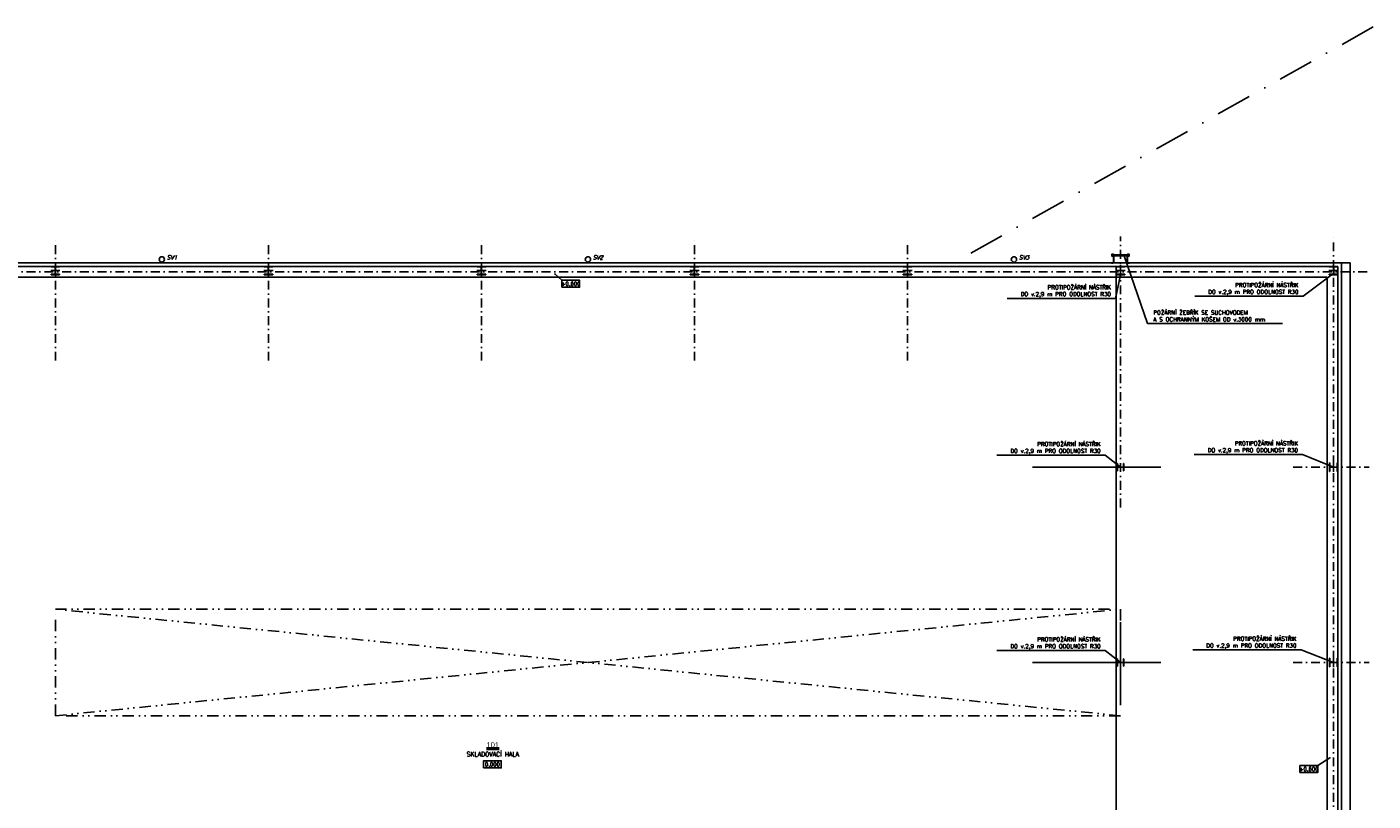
# Model space of a CAD drawing. Header units: millimetres. Extents: x 6435372 to 7248404, y 1559872 to 1886246.
# Tile 207 of 208: x 7084625 to 7122540, y 1778257 to 1800055. Entities that reach past the tile are written whole.
import ezdxf
from ezdxf.enums import TextEntityAlignment as Align

# ---------------------------------------------------------------- set-up
doc = ezdxf.new("R2010")
doc.units = ezdxf.units.MM
doc.linetypes.add('DASHDOT', pattern=[1, 0.5, -0.25, 0, -0.25])
doc.linetypes.add('DIVIDE', pattern=[31.75, 12.7, -6.35, 0, -6.35, 0, -6.35])
doc.layers.add('CKPOPISM', color=8, linetype='Continuous', lineweight=50)
doc.layers.add('CKPOPISM_POPIS', color=8, linetype='Continuous', lineweight=25)
doc.layers.add('IN_MODUL_SYSTEM', color=6, linetype='DASHDOT')
doc.layers.add('matrice DPS', color=122, linetype='Continuous')
doc.styles.add('ARIAL', font='arial.ttf')
doc.styles.add('KURZIVA', font='italic__.ttf')
doc.styles.get("Standard").update_dxf_attribs({"font": 'romans.shx'})
doc.dimstyles.new('CADKON', dxfattribs={"dimscale": 100, "dimtxt": 2.2, "dimasz": 2.5, "dimexe": 1.8, "dimexo": 5, "dimgap": 0.6, "dimtad": 1, "dimrnd": 1, "dimtxsty": 'Standard', "dimblk1": 'OBLIQUE', "dimblk2": 'OBLIQUE', "dimsah": 1, "dimcen": 2.5, "dimadec": 1, "dimazin": 2, "dimtfac": 1, "dimtdec": 4, "dimtix": 1, "dimtmove": 2, "dimatfit": 3, "dimldrblk": 'OPEN30', "dimfxl": 5, "dimfxlon": 1, "dimtolj": 1, "dimarcsym": 0})
doc.dimstyles.new('CADKON$7', dxfattribs={"dimscale": 100, "dimtxt": 2.5, "dimasz": 2.5, "dimexe": 1.8, "dimexo": 5, "dimgap": 0.6, "dimtad": 1, "dimrnd": 1, "dimtxsty": 'Standard', "dimblk1": 'OBLIQUE', "dimblk2": 'OBLIQUE', "dimsah": 1, "dimcen": 2.5, "dimadec": 1, "dimazin": 2, "dimtfac": 1, "dimtdec": 4, "dimtix": 1, "dimtmove": 0, "dimatfit": 3, "dimldrblk": 'DOTSMALL', "dimfxl": 5, "dimfxlon": 1, "dimtfill": 1, "dimtolj": 1, "dimarcsym": 0})

# ---------------------------------------------------------------- blocks, each defined once
blk = doc.blocks.new('_Oblique')
at = {"color": 0, "lineweight": -2}
blk.add_line((-0.5, -0.5), (0.5, 0.5), dxfattribs=at)
blk = doc.blocks.new('CK_S_EXT_HEAHEA240')
for p, q in [((-120, 115), (120, 115)), ((-120, 115), (-120, 103)), ((-120, 103), (-24.75, 103)), ((-3.75, -82), (-3.75, 82)), ((3.75, -82), (3.75, 82)), ((120, 103), (24.75, 103)), ((120, 115), (120, 103)), ((-120, -115), (-120, -103)), ((-120, -103), (-24.75, -103)), ((-120, -115), (120, -115)), ((120, -103), (24.75, -103)), ((120, -115), (120, -103))]:
    blk.add_line(p, q)
for centre, start, end in [((-24.75, 82), 0, 90), ((24.75, 82), 90, 180), ((-24.75, -82), 270, 0), ((24.75, -82), 180, 270)]:
    blk.add_arc(centre, 21, start, end)
blk = doc.blocks.new('CK_S_EXT_HEAHEA200')
for p, q in [((-100, 95), (100, 95)), ((-100, 95), (-100, 85)), ((-100, 85), (-21.25, 85)), ((-3.25, -67), (-3.25, 67)), ((3.25, -67), (3.25, 67)), ((100, 85), (21.25, 85)), ((100, 95), (100, 85)), ((-100, -95), (-100, -85)), ((-100, -85), (-21.25, -85)), ((-100, -95), (100, -95)), ((100, -85), (21.25, -85)), ((100, -95), (100, -85))]:
    blk.add_line(p, q)
for centre, start, end in [((-21.25, 67), 0, 90), ((21.25, 67), 90, 180), ((-21.25, -67), 270, 0), ((21.25, -67), 180, 270)]:
    blk.add_arc(centre, 18, start, end)
blk = doc.blocks.new('*U1021')
at = {"color": 0, "linetype": 'ByBlock', "lineweight": -2}
blk.add_lwpolyline([(-5, -2), (5, -2), (5, 2), (-5, 2), (-5, -2)], dxfattribs=at)
blk = doc.blocks.new('CKBL2031616152541')

msp = doc.modelspace()

# ---------------------------------------------------------------- linework, layer by layer
at = {"layer": 'IN_MODUL_SYSTEM', "ltscale": 2000}
msp.add_line((7122540.3, 1800054.7), (7111211.2, 1793684.5), dxfattribs=at)
at = {"layer": 'matrice DPS', "linetype": 'DASHDOT', "ltscale": 500}
for p, q in [((7085426.8, 1790658), (7085426.8, 1794158)), ((7091426.8, 1790658), (7091426.8, 1794158)), ((7097426.8, 1790658), (7097426.8, 1794158)), ((7103426.8, 1790658), (7103426.8, 1794158)), ((7109426.8, 1790658), (7109426.8, 1794158)), ((7115426.8, 1786524.7), (7115426.8, 1794158)), ((7121426.8, 1758731.7), (7121426.8, 1794158)), ((7068114.1, 1793158), (7122426.8, 1793158)), ((7120293.5, 1787658), (7122426.8, 1787658)), ((7120293.5, 1782158), (7122426.8, 1782158))]:
    msp.add_line(p, q, dxfattribs=at)
at = {"layer": 'matrice DPS', "ltscale": 500}
for p, q in [((7121646.8, 1793408), (7079206.8, 1793408)), ((7121646.8, 1773008), (7121646.8, 1793408)), ((7121646.8, 1793408), (7121896.8, 1793408)), ((7121896.8, 1793408), (7121896.8, 1774947.1)), ((7121546.8, 1793308), (7079306.8, 1793308)), ((7079606.8, 1793008), (7121246.8, 1793008)), ((7085556.8, 1793193), (7085296.8, 1793193)), ((7085426.8, 1793353), (7085426.8, 1793068)), ((7091556.8, 1793193), (7091296.8, 1793193)), ((7091426.8, 1793353), (7091426.8, 1793068)), ((7097556.8, 1793193), (7097296.8, 1793193)), ((7097426.8, 1793353), (7097426.8, 1793068)), ((7103556.8, 1793193), (7103296.8, 1793193)), ((7103426.8, 1793353), (7103426.8, 1793068)), ((7109556.8, 1793193), (7109296.8, 1793193)), ((7109426.8, 1793353), (7109426.8, 1793068)), ((7115556.8, 1793193), (7115296.8, 1793193)), ((7115306.8, 1771238), (7115306.8, 1793308)), ((7115426.8, 1793353), (7115426.8, 1793068)), ((7121246.8, 1793008), (7121246.8, 1773608)), ((7121556.8, 1793193), (7121296.8, 1793193)), ((7121426.8, 1793353), (7121426.8, 1793068)), ((7121546.8, 1773608), (7121546.8, 1793308)), ((7115426.8, 1787548), (7115426.8, 1787768)), ((7121426.8, 1787788), (7121426.8, 1787528)), ((7112952, 1787658), (7116560.1, 1787658)), ((7115531.8, 1787658), (7115321.8, 1787658)), ((7121301.8, 1787658), (7121551.8, 1787658)), ((7115426.8, 1781024.7), (7115426.8, 1783291.3)), ((7112952, 1782158), (7116560.1, 1782158)), ((7115531.8, 1782158), (7115321.8, 1782158)), ((7115426.8, 1782048), (7115426.8, 1782268)), ((7121301.8, 1782158), (7121551.8, 1782158)), ((7121426.8, 1782288), (7121426.8, 1782028))]:
    msp.add_line(p, q, dxfattribs=at)
at = {"layer": 'matrice DPS', "linetype": 'DIVIDE', "ltscale": 25}
for p, q in [((7085426.8, 1780658), (7115426.8, 1783658)), ((7115426.8, 1780658), (7085426.8, 1783658))]:
    msp.add_line(p, q, dxfattribs=at)
at = {"layer": 'matrice DPS', "ltscale": 500}
for points in [[(7115156.5, 1793408), (7115235.1, 1793408), (7115235.1, 1793649)], [(7115156.5, 1793414), (7115229.1, 1793414), (7115229.1, 1793649)], [(7115156.5, 1793414), (7115156.5, 1793408)], [(7115179.1, 1793653.5), (7115229.1, 1793603.5)], [(7115179.1, 1793603.5), (7115229.1, 1793653.5)], [(7115674.6, 1793621.2), (7115179.1, 1793621.2)], [(7115190.6, 1793432.8), (7115190.6, 1793383.7)], [(7115235.1, 1793649), (7115229.1, 1793649)], [(7115697.2, 1793408), (7115618.6, 1793408), (7115618.6, 1793649)], [(7115618.6, 1793649), (7115624.6, 1793649)], [(7115624.6, 1793653.5), (7115674.6, 1793603.5)], [(7115624.6, 1793603.5), (7115674.6, 1793653.5)], [(7115697.2, 1793414), (7115624.6, 1793414), (7115624.6, 1793649)], [(7115663, 1793432.8), (7115663, 1793383.7)], [(7115697.2, 1793408), (7115697.2, 1793414)]]:
    msp.add_lwpolyline(points, dxfattribs=at)
for points in [[(7115229.1, 1793603.5), (7115229.1, 1793653.5), (7115179.1, 1793653.5), (7115179.1, 1793603.5)], [(7115624.6, 1793605.2), (7115229.1, 1793605.2), (7115229.1, 1793637.2), (7115624.6, 1793637.2)], [(7115674.6, 1793603.5), (7115674.6, 1793653.5), (7115624.6, 1793653.5), (7115624.6, 1793603.5)]]:
    msp.add_lwpolyline(points, close=True, dxfattribs=at)
at = {"layer": 'matrice DPS', "linetype": 'DIVIDE', "ltscale": 25}
msp.add_lwpolyline([(7085426.8, 1783658), (7115426.8, 1783658), (7115426.8, 1780658), (7085426.8, 1780658)], close=True, dxfattribs=at)
at = {"layer": 'matrice DPS', "ltscale": 500}
for centre, radius in [((7088426.2, 1793508), 75), ((7100426.2, 1793508), 75), ((7112426.2, 1793508), 75), ((7115204.1, 1793628.5), 25), ((7115649.6, 1793628.5), 25)]:
    msp.add_circle(centre, radius, dxfattribs=at)

# ---------------------------------------------------------------- block references
for name, p, rotation in [('CK_S_EXT_HEAHEA240', (7085426.8, 1793193), 180), ('CK_S_EXT_HEAHEA240', (7091426.8, 1793193), 180), ('CK_S_EXT_HEAHEA240', (7097426.8, 1793193), 180), ('CK_S_EXT_HEAHEA240', (7103426.8, 1793193), 180), ('CK_S_EXT_HEAHEA240', (7109426.8, 1793193), 180), ('CK_S_EXT_HEAHEA240', (7115426.8, 1793193), 180), ('CK_S_EXT_HEAHEA240', (7121426.8, 1793193), 180), ('CK_S_EXT_HEAHEA200', (7115426.8, 1787658), 90), ('CK_S_EXT_HEAHEA240', (7121426.8, 1787658), 270), ('CK_S_EXT_HEAHEA200', (7115426.8, 1782158), 90), ('CK_S_EXT_HEAHEA240', (7121426.8, 1782158), 270)]:
    msp.add_blockref(name, p, dxfattribs=dict(at, rotation=rotation))
ref = msp.add_blockref('*U1021', (7099943, 1792822.5), dxfattribs=dict(at, xscale=50, yscale=50, zscale=50))
ref.add_attrib('Výška', '+0,600', dxfattribs={"layer": '0', "color": 0, "linetype": 'ByBlock', "lineweight": -2, "height": 110}).set_placement((7099943, 1792822.5), align=Align.MIDDLE_CENTER)
ref = msp.add_blockref('CKBL2031616152541', (7097747, 1779513.9), dxfattribs=at)
ref.add_attrib('CISLO', '%%U101', dxfattribs={"layer": 'CKPOPISM', "height": 150, "style": 'ARIAL'}).set_placement((7097747, 1779763.9), align=Align.CENTER)
ref.add_attrib('JMENO', 'SKLADOVACÍ HALA', dxfattribs={"layer": 'CKPOPISM_POPIS', "height": 125}).set_placement((7097747, 1779513.9), align=Align.CENTER)
ref = msp.add_blockref('*U1021', (7097735.1, 1779290.7), dxfattribs=dict(at, xscale=50, yscale=50, zscale=50))
ref.add_attrib('Výška', '0,000', dxfattribs={"layer": '0', "color": 0, "linetype": 'ByBlock', "lineweight": -2, "height": 110}).set_placement((7097735.1, 1779290.7), align=Align.MIDDLE_CENTER)
ref = msp.add_blockref('*U1021', (7120730.3, 1779157.9), dxfattribs=dict(at, xscale=50, yscale=50, zscale=50))
ref.add_attrib('Výška', '+0,600', dxfattribs={"layer": '0', "color": 0, "linetype": 'ByBlock', "lineweight": -2, "height": 110}).set_placement((7120730.3, 1779157.9), align=Align.MIDDLE_CENTER)

# ---------------------------------------------------------------- texts
at = {"layer": 'matrice DPS', "ltscale": 500, "style": 'KURZIVA'}
for s, p in [('SV1', (7088566, 1793506.4)), ('SV2', (7100566, 1793506.4)), ('SV3', (7112566, 1793506.4))]:
    msp.add_text(s, height=115, dxfattribs=at).set_placement(p)
at = {"layer": 'matrice DPS', "ltscale": 500, "char_height": 115}
for s, insert, attachment_point in [('PROTIPOŽÁRNÍ NÁSTŘIK\\PDO v.2,9 m PRO ODOLNOST R30', (7115157.9, 1792438.9), 9), ('PROTIPOŽÁRNÍ NÁSTŘIK\\PDO v.2,9 m PRO ODOLNOST R30', (7120439.7, 1792502.6), 9), ('POŽÁRNÍ ŽEBŘÍK SE SUCHOVODEM\\PA S OCHRANNÝM KOŠEM OD v.3000 mm', (7116350.7, 1791762.7), 7), ('PROTIPOŽÁRNÍ NÁSTŘIK\\PDO v.2,9 m PRO ODOLNOST R30', (7114866, 1788023.8), 9), ('PROTIPOŽÁRNÍ NÁSTŘIK\\PDO v.2,9 m PRO ODOLNOST R30', (7120425.7, 1788043.8), 9), ('PROTIPOŽÁRNÍ NÁSTŘIK\\PDO v.2,9 m PRO ODOLNOST R30', (7114866, 1782523.8), 9), ('PROTIPOŽÁRNÍ NÁSTŘIK\\PDO v.2,9 m PRO ODOLNOST R30', (7120383.7, 1782543.8), 9)]:
    msp.add_mtext(s, dxfattribs=dict(at, insert=insert, attachment_point=attachment_point))

# ---------------------------------------------------------------- leaders
at = {"layer": 'matrice DPS', "ltscale": 500, "annotation_type": 0, "has_hookline": 1}
for points, override, hookline_direction, text_width in [([(7115526.7, 1793605.2), (7116190.7, 1791702.7), (7116290.7, 1791702.7)], {"dimtxt": 2.3, "dimasz": 1}, 0, 3636.2), ([(7115426.8, 1793078), (7115287.9, 1792408.9), (7115187.9, 1792408.9)], {"dimscale": 50, "dimtxt": 2.3, "dimasz": 2, "dimfxl": 1, "dimfxlon": 0}, 1, 2924.3), ([(7121402.1, 1793090), (7120569.7, 1792472.6), (7120469.7, 1792472.6)], {"dimscale": 50, "dimtxt": 2.3, "dimasz": 2, "dimfxl": 1, "dimfxlon": 0}, 1, 2924.3), ([(7115426.8, 1787661.3), (7114996, 1787993.8), (7114896, 1787993.8)], {"dimscale": 50, "dimtxt": 2.3, "dimasz": 2, "dimfxl": 1, "dimfxlon": 0}, 1, 2924.3), ([(7121426.8, 1787661.8), (7120555.7, 1788013.8), (7120455.7, 1788013.8)], {"dimscale": 50, "dimtxt": 2.3, "dimasz": 2, "dimfxl": 1, "dimfxlon": 0}, 1, 2924.3), ([(7115426.8, 1782161.3), (7114996, 1782493.8), (7114896, 1782493.8)], {"dimscale": 50, "dimtxt": 2.3, "dimasz": 2, "dimfxl": 1, "dimfxlon": 0}, 1, 2924.3), ([(7121426.8, 1782161.8), (7120513.7, 1782513.8), (7120413.7, 1782513.8)], {"dimscale": 50, "dimtxt": 2.3, "dimasz": 2, "dimfxl": 1, "dimfxlon": 0}, 1, 2924.3)]:
    msp.add_leader(points, dimstyle='CADKON$7', override=override, dxfattribs=dict(at, hookline_direction=hookline_direction, text_width=text_width))
at = {"layer": 'matrice DPS', "ltscale": 500}
for points in [[(7099499.3, 1793096.4), (7099693, 1792922.5)], [(7121321.1, 1779474.9), (7120980.3, 1779257.9)]]:
    msp.add_leader(points, dimstyle='CADKON', override={"dimasz": 2, "dimldrblk": 'DotSmall'}, dxfattribs=at)

doc.saveas('drawing.dxf')
